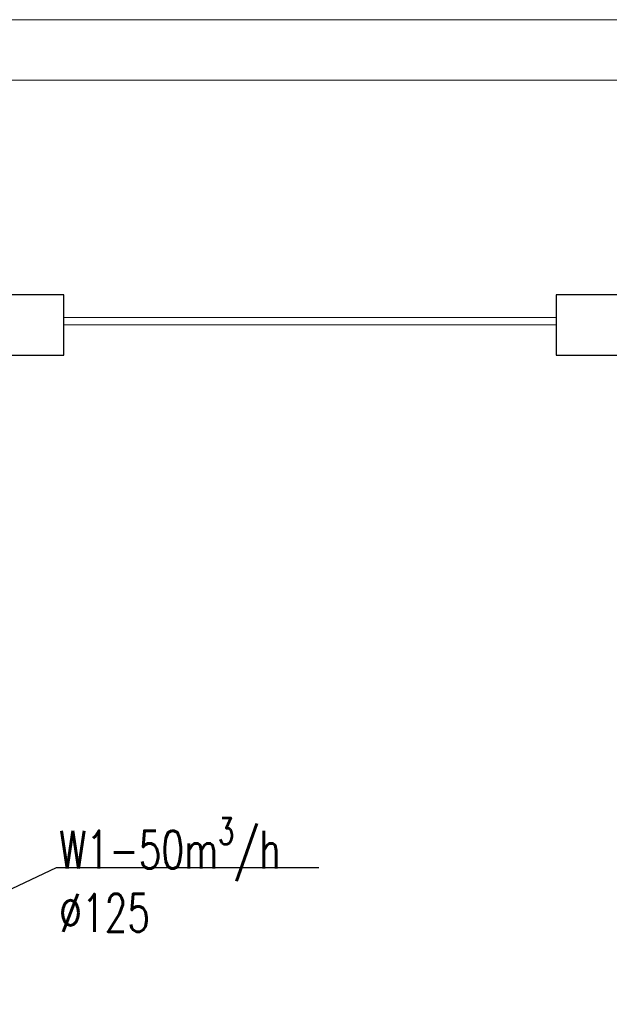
# Model space of a CAD drawing. Header units: millimetres. Extents: x -6513 to 30474, y -6915 to 65597.
# Tile 55 of 256: x -505 to -271, y 6786 to 7177. Entities that reach past the tile are written whole.
import ezdxf

# ---------------------------------------------------------------- set-up
doc = ezdxf.new("R2010")
doc.units = ezdxf.units.MM
for name, color, linetype, lineweight in [('A_cienka', 8, 'Continuous', 5), ('A_linia przekroj', 8, 'Continuous', 25), ('DB-WM-wywiew-opis', 8, 'Continuous', 25)]:
    doc.layers.add(name, color=color, linetype=linetype, lineweight=lineweight)
doc.styles.get("Standard").update_dxf_attribs({"font": 'txt.shx', "width": 0.9})

msp = doc.modelspace()

# ---------------------------------------------------------------- linework, layer by layer
at = {"layer": 'A_cienka'}
for p, q in [((-2791.446, 7176.652), (2345.554, 7176.652)), ((-2791.446, 7176.652), (4632.554, 7176.652)), ((-511.446, 7152.652), (28.554, 7152.652)), ((-292.446, 7058.652), (-487.446, 7058.652)), ((-292.446, 7055.652), (-487.446, 7055.652))]:
    msp.add_line(p, q, dxfattribs=at)
at = {"layer": 'A_linia przekroj'}
for points in [[(-511.446, 7043.652), (-487.446, 7043.652), (-487.446, 7067.652), (-511.446, 7067.652)], [(-190.446, 7067.652), (-292.446, 7067.652), (-292.446, 7043.652), (-190.446, 7043.652)]]:
    msp.add_lwpolyline(points, close=True, dxfattribs=at)
at = {"layer": 'DB-WM-wywiew-opis'}
msp.add_lwpolyline([(-386.406, 6840.517), (-490.396, 6840.517), (-551.01, 6811.804)], dxfattribs=at)

# ---------------------------------------------------------------- texts
at = {"layer": 'DB-WM-wywiew-opis', "insert": (-489.249, 6860.278), "char_height": 15, "width": 37.14159, "attachment_point": 1}
msp.add_mtext('\\A1;{\\Fsimplex|c238;\\W0.7;W1-50m\\H0.7x;\\S3^ ;\\H1.4286x;/h\\P%%C125}', dxfattribs=at)

doc.saveas('drawing.dxf')
